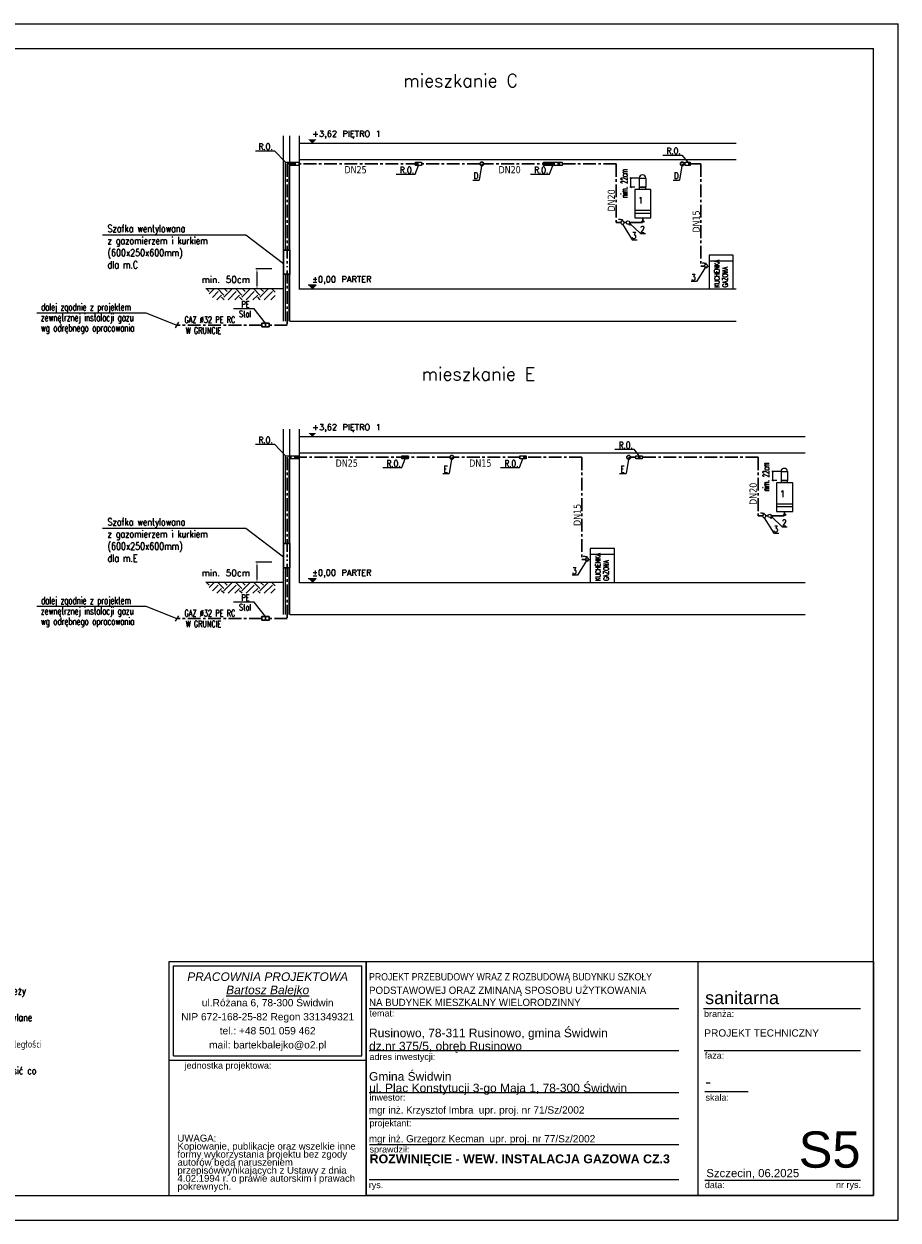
# Model space of a CAD drawing. Extents: x -220425 to -32551, y -64521 to 77206.
# Tile 59 of 59: x -54270 to -32551, y -18591 to 11109. Entities that reach past the tile are written whole.
import ezdxf
from ezdxf.enums import TextEntityAlignment as Align
from ezdxf.lldxf.tags import DXFTag

# ---------------------------------------------------------------- set-up
doc = ezdxf.new("R2010")
doc.units = 0
doc.header["$MEASUREMENT"] = 0
for name, pattern in [('ACAD_ISO14W100', [25.5, 12, -3, 0.5, -3, 0.5, -3, 0.5, -3]), ('Kreski i kropki', [450, 250, -100, 0, -100]), ('MITTE', [50.8, 31.75, -6.35, 6.35, -6.35])]:
    doc.linetypes.add(name, pattern=pattern)
for name, color, linetype, lineweight in [('#ks', 34, 'Continuous', 30), ('-', 50, 'Continuous', 30), ('..', 5, 'Continuous', 35), ('_AP_gaz', 50, 'Kreski i kropki', 30), ('_MK_gaz', 50, 'Kreski i kropki', 30), ('ARCH TABELA_Nr_Pióra__1', 7, 'Continuous', 25), ('ARCH TABELA_Nr_Pióra__21', 7, 'Continuous', 9), ('ARCH TABELA_Nr_Pióra__7', 7, 'Continuous', 13), ('IS_Zimna_woda', 5, 'SOLID', 30), ('Istniejące stropy_Nr_Pióra__5', 7, 'Continuous', 13), ('kec_urzadzenia', 6, 'Continuous', 35)]:
    doc.layers.add(name, color=color, linetype=linetype, lineweight=lineweight)
for name, color, linetype in [('#opisy', 252, 'Continuous'), ('02_OPIS', 3, 'Continuous'), ('_ARMATURA', 6, 'Continuous'), ('_MK_opis gazu', 3, 'Continuous'), ('_opisy wodkan', 2, 'Continuous'), ('armatura', 6, 'Continuous'), ('gaz', 2, 'Continuous'), ('OPISRZĘDNA', 6, 'Continuous'), ('osie', 25, 'Continuous')]:
    doc.layers.add(name, color=color, linetype=linetype)
doc.styles.add('GENERATED_STYLE_10', font='ariali.ttf')
doc.styles.add('GENERATED_STYLE_11', font='arialbd.ttf')
doc.styles.add('GENERATED_STYLE_7', font='txt')
doc.styles.add('GENERATED_STYLE_9', font='arial.ttf')
doc.styles.add('GLOWNE', font='verdana.ttf')
doc.styles.add('ROMANS', font='romans.shx', dxfattribs={"width": 0.85, "height": 0.11})
doc.styles.add('SIMPLEX', font='SIMPLEX.SHX')
doc.styles.get("Standard").update_dxf_attribs({"font": 'txt', "bigfont": 'BIGFONT.SHX'})
tags = doc.linetypes.add('SOLID', pattern=[10, 10, 0]).pattern_tags.tags
tags[6:7] = [DXFTag(74, 4), DXFTag(75, 0), DXFTag(340, '0'), DXFTag(46, 0.0), DXFTag(50, 0.0), DXFTag(44, 0.0), DXFTag(45, 0.0)]
tags[4:5] = [DXFTag(74, 4), DXFTag(75, 0), DXFTag(340, '0'), DXFTag(46, 0.0), DXFTag(50, 0.0), DXFTag(44, 0.0), DXFTag(45, 0.0)]

# ---------------------------------------------------------------- blocks, each defined once
blk = doc.blocks.new('A$C382C6C0C')
at = {"layer": '#ks', "color": 7, "lineweight": -3}
for p, q in [((-248.5, 61), (3951.5, 61)), ((3951.5, -2909), (3951.5, 61)), ((0, 0), (3890.5, 0)), ((3890.5, -2848), (3890.5, 0)), ((0, -2848), (3890.5, -2848)), ((-248.5, -2909), (3951.5, -2909))]:
    blk.add_line(p, q, dxfattribs=at)

msp = doc.modelspace()

# ---------------------------------------------------------------- hatches: boundary and pattern name
h = msp.add_hatch()
h.set_pattern_fill('EARTH', color=256, scale=50, angle=135)
h.set_pattern_definition([(135, (5333910.37, -5835484.1), (-3e-14, 449.012806), [317.5, -317.5]), (135, (5333994.56, -5835399.9), (-3e-14, 449.012806), [317.5, -317.5]), (135, (5334078.75, -5835315.72), (-3e-14, 449.012806), [317.5, -317.5]), (45, (5334078.75, -5835259.6), (449.012806, 3e-14), [317.5, -317.5]), (45, (5333994.56, -5835175.4), (449.012806, 3e-14), [317.5, -317.5]), (45, (5333910.37, -5835091.2), (449.012806, 3e-14), [317.5, -317.5])])
h.paths.add_polyline_path([(-49796.057, 4527.348), (-49521.743, 4256.561), (-48024.753, 4256.561), (-48024.753, 4527.348)])
h = msp.add_hatch()
h.set_pattern_fill('EARTH', color=256, scale=50, angle=135)
h.set_pattern_definition([(135, (5333910.37, -5842769.32), (-3e-14, 449.012806), [317.5, -317.5]), (135, (5333994.56, -5842685.13), (-3e-14, 449.012806), [317.5, -317.5]), (135, (5334078.75, -5842600.94), (-3e-14, 449.012806), [317.5, -317.5]), (45, (5334078.75, -5842544.8), (449.012806, 3e-14), [317.5, -317.5]), (45, (5333994.56, -5842460.62), (449.012806, 3e-14), [317.5, -317.5]), (45, (5333910.37, -5842376.43), (449.012806, 3e-14), [317.5, -317.5])])
h.paths.add_polyline_path([(-49796.057, -2757.875), (-49521.743, -3028.662), (-48024.753, -3028.662), (-48024.753, -2757.875)])
at = {"layer": 'Istniejące stropy_Nr_Pióra__5', "linetype": 'Continuous'}
for points in [[(-47106.576, 8140.781), (-47006.576, 8240.781), (-47206.576, 8240.781)], [(-47106.576, 4527.348), (-47006.576, 4627.348), (-47206.576, 4627.348)], [(-47106.576, 855.558), (-47006.576, 955.558), (-47206.576, 955.558)], [(-47106.576, -2757.875), (-47006.576, -2657.875), (-47206.576, -2657.875)]]:
    msp.add_hatch(color=256, dxfattribs=at).paths.add_polyline_path(points)

# ---------------------------------------------------------------- linework, layer by layer
at = {"layer": '..', "color": 6, "lineweight": -3, "ltscale": 1.5}
for points in [[(-38891.786, 6234.745), (-38929.444, 6197.087), (-38891.786, 6197.087)], [(-38891.786, 6234.745), (-38854.127, 6197.087), (-38891.786, 6197.087)], [(-35368.881, -1050.478), (-35406.539, -1088.136), (-35368.881, -1088.136)], [(-35368.881, -1050.478), (-35331.223, -1088.136), (-35368.881, -1088.136)]]:
    msp.add_lwpolyline(points, dxfattribs=at)
for p, q in [((-47819.978, 3727.848), (-47819.978, 8332.496)), ((-47659.978, 3727.848), (-47659.978, 8332.496)), ((-47419.978, 4515.114), (-47419.978, 8332.496)), ((-47419.978, 4527.348), (-36574.892, 4527.348)), ((-47659.978, 3727.848), (-36574.892, 3727.848)), ((-47819.978, -3557.375), (-47819.978, 1047.273)), ((-47659.978, -3557.375), (-47659.978, 1047.273)), ((-47419.978, -2770.109), (-47419.978, 1047.273)), ((-47419.978, -2757.875), (-34856.903, -2757.875)), ((-47659.978, -3557.375), (-34856.903, -3557.375))]:
    msp.add_line(p, q)
for points in [[(-47819.978, 4527.348), (-49752.996, 4527.348)], [(-47819.978, -2757.875), (-49752.996, -2757.875)]]:
    msp.add_lwpolyline(points)
at = {"layer": '_AP_gaz', "color": 7, "linetype": 'Continuous', "lineweight": -3, "ltscale": 2}
for p, q in [((-53948.915, 3938.19), (-51237.998, 3938.19)), ((-51237.998, 3938.19), (-50471.64, 3632.43)), ((-53948.915, -3347.033), (-51237.998, -3347.033)), ((-51237.998, -3347.033), (-50471.64, -3652.793))]:
    msp.add_line(p, q, dxfattribs=at)
at = {"layer": '_AP_gaz', "color": 40, "linetype": 'ACAD_ISO14W100', "ltscale": 2}
for points in [[(-39309.3, 6177.665), (-39356.043, 6177.665)], [(-35786.395, -1107.558), (-35833.138, -1107.558)]]:
    msp.add_lwpolyline(points, dxfattribs=at)
at = {"layer": '_AP_gaz', "color": 7, "linetype": 'Continuous', "lineweight": -3, "ltscale": 2}
for points in [[(-48267.287, 3676.615), (-48552.156, 4033.583), (-49064.908, 4033.583)], [(-50431.449, 3700.496), (-50511.83, 3564.364)], [(-48267.287, -3608.608), (-48552.156, -3251.64), (-49064.908, -3251.64)], [(-50431.449, -3584.726), (-50511.83, -3720.859)]]:
    msp.add_lwpolyline(points, dxfattribs=at)
at = {"layer": '_AP_gaz', "color": 7, "linetype": 'Continuous', "ltscale": 2}
for points in [[(-48359.177, 3588.246), (-48178.807, 3588.246), (-48178.807, 3676.615), (-48359.177, 3676.615)], [(-48359.177, -3696.977), (-48178.807, -3696.977), (-48178.807, -3608.608), (-48359.177, -3608.608)]]:
    msp.add_lwpolyline(points, close=True, dxfattribs=at)
for points in [[(-48268.992, 3588.246), (-48268.992, 3676.615)], [(-48268.992, -3696.977), (-48268.992, -3608.608)]]:
    msp.add_lwpolyline(points, dxfattribs=at)
at = {"layer": '_ARMATURA', "color": 7}
for p, q in [((-38981.786, 7278.825), (-39214.373, 7278.825)), ((-39205.709, 7296.349), (-39170.661, 7261.301)), ((-39188.185, 7058.825), (-39188.185, 7278.825)), ((-39088.156, 7058.825), (-39214.373, 7058.825)), ((-39205.709, 7076.349), (-39170.661, 7041.301)), ((-35682.805, 11.127), (-35647.756, -23.922)), ((-35458.881, -6.398), (-35691.468, -6.398)), ((-35565.251, -226.398), (-35691.468, -226.398)), ((-35682.805, -208.873), (-35647.756, -243.922)), ((-35665.281, -226.398), (-35665.281, -6.398))]:
    msp.add_line(p, q, dxfattribs=at)
at = {"layer": '_ARMATURA', "color": 6, "linetype": 'Continuous', "ltscale": 3}
for p, q in [((-39447.267, 6249.493), (-39495.889, 6249.493)), ((-39447.267, 6249.493), (-39398.645, 6249.493)), ((-39398.645, 6219.636), (-39398.645, 6249.493)), ((-37371.51, 5167.024), (-37420.132, 5167.024)), ((-37371.51, 5167.024), (-37322.888, 5167.024)), ((-37322.888, 5137.167), (-37322.888, 5167.024)), ((-35924.362, -1035.73), (-35972.985, -1035.73)), ((-35924.362, -1035.73), (-35875.74, -1035.73)), ((-35875.74, -1065.587), (-35875.74, -1035.73)), ((-40327.709, -2118.199), (-40376.332, -2118.199)), ((-40327.709, -2118.199), (-40279.087, -2118.199)), ((-40279.087, -2148.056), (-40279.087, -2118.199))]:
    msp.add_line(p, q, dxfattribs=at)
at = {"layer": '_ARMATURA', "color": 7}
for points in [[(-39398.597, 6134.52), (-39160.419, 5749.812), (-39032.631, 5749.812)], [(-39204.388, 6145.353), (-38953.864, 5903.423), (-38826.076, 5903.423)], [(-37322.84, 5094.609), (-37561.017, 4709.9), (-37688.805, 4709.9)], [(-35875.692, -1150.703), (-35637.515, -1535.411), (-35509.726, -1535.411)], [(-35681.483, -1139.87), (-35430.96, -1381.8), (-35303.171, -1381.8)], [(-40279.039, -2190.614), (-40517.216, -2575.322), (-40645.004, -2575.322)]]:
    msp.add_lwpolyline(points, dxfattribs=at)
at = {"layer": '_ARMATURA', "color": 6, "linetype": 'Continuous', "extrusion": (0, 0, -1)}
for centre in [(-39398.597, 6177.078), (-37322.84, 5094.609), (-35875.692, -1108.145), (-40279.039, -2190.614)]:
    msp.add_ellipse(centre, major_axis=(-30.093, -30.093), ratio=1, start_param=3.926990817, end_param=10.210176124, dxfattribs=at)
at = {"layer": '_MK_gaz', "color": 6, "linetype": 'Continuous', "lineweight": 20, "ltscale": 20}
for p, q in [((-47769.039, 7672.388), (-47419.978, 7672.388)), ((-47769.039, 5492.348), (-47769.039, 7672.388)), ((-47419.978, 7594.976), (-47691.628, 7594.976)), ((-47691.628, 7594.976), (-47691.628, 5492.348)), ((-47769.039, 3727.848), (-47769.039, 4892.348)), ((-47691.628, 4892.348), (-47691.628, 3727.848)), ((-47769.039, 387.165), (-47419.978, 387.165)), ((-47769.039, -1792.875), (-47769.039, 387.165)), ((-47419.978, 309.754), (-47691.628, 309.754)), ((-47691.628, 309.754), (-47691.628, -1792.875)), ((-47769.039, -3557.375), (-47769.039, -2392.875)), ((-47691.628, -2392.875), (-47691.628, -3557.375))]:
    msp.add_line(p, q, dxfattribs=at)
at = {"layer": '_MK_gaz', "color": 7, "linetype": 'Continuous', "lineweight": -3, "ltscale": 20}
for p, q in [((-42893.289, 7633.682), (-42957.403, 7230.479)), ((-37914.754, 7633.682), (-37978.868, 7230.479)), ((-43118.143, 7230.479), (-42957.403, 7230.479)), ((-38139.608, 7230.479), (-37978.868, 7230.479)), ((-43638.712, 347.988), (-43702.826, -55.215)), ((-39244.114, 347.988), (-39308.228, -55.215)), ((-43863.566, -55.215), (-43702.826, -55.215)), ((-39468.968, -55.215), (-39308.228, -55.215))]:
    msp.add_line(p, q, dxfattribs=at)
for points in [[(-48514.825, 7959.309), (-48042.279, 7959.309), (-47769.039, 7672.388)], [(-38397.601, 7852.602), (-37925.055, 7852.602), (-37778.035, 7672.521)], [(-45022.469, 7376.491), (-44549.923, 7376.491), (-44465.012, 7594.843)], [(-41686.196, 7376.491), (-41213.65, 7376.491), (-41128.739, 7594.843)], [(-52321.098, 5873.256), (-48752.425, 5873.256), (-47819.978, 5162.348)], [(-48514.825, 674.086), (-48042.279, 674.086), (-47769.039, 387.165)], [(-45355.902, 91.268), (-44883.356, 91.268), (-44798.445, 309.621)], [(-42428.102, 91.268), (-41955.557, 91.268), (-41870.646, 309.621)], [(-39586.461, 546.582), (-39113.915, 546.582), (-38991.291, 387.298)], [(-52321.098, -1411.967), (-48752.425, -1411.967), (-47819.978, -2122.875)]]:
    msp.add_lwpolyline(points, dxfattribs=at)
at = {"layer": '_MK_gaz', "color": 40, "linetype": 'Continuous', "ltscale": 20}
for points in [[(-47819.978, 4892.348), (-47659.978, 4892.348), (-47659.978, 5492.348), (-47819.978, 5492.348)], [(-47819.978, -2392.875), (-47659.978, -2392.875), (-47659.978, -1792.875), (-47819.978, -1792.875)]]:
    msp.add_lwpolyline(points, close=True, dxfattribs=at)
at = {"layer": '_MK_opis gazu', "color": 7, "lineweight": -3}
for p, q in [((-48111.14, 5027.348), (-48509.609, 5027.348)), ((-48479.609, 4907.348), (-48479.609, 4647.459)), ((-48111.14, 4527.459), (-48509.609, 4527.459)), ((-48111.14, -2257.875), (-48509.609, -2257.875)), ((-48479.609, -2377.875), (-48479.609, -2637.764)), ((-48111.14, -2757.764), (-48509.609, -2757.764))]:
    msp.add_line(p, q, dxfattribs=at)
at = {"layer": '_MK_opis gazu', "color": 6}
for points in [[(-44543.879, 7672.521), (-44388.873, 7672.521), (-44388.964, 7594.843), (-44543.97, 7594.843), (-44543.879, 7672.521)], [(-41363.296, 7672.521), (-40895.559, 7672.521), (-40895.65, 7594.843), (-41363.388, 7594.843), (-41363.296, 7672.521)], [(-37841.498, 7672.521), (-37713.156, 7672.521), (-37713.247, 7594.843), (-37841.59, 7594.843), (-37841.498, 7672.521)], [(-44877.312, 387.298), (-44722.305, 387.298), (-44722.396, 309.621), (-44877.403, 309.621), (-44877.312, 387.298)], [(-41949.512, 387.298), (-41794.506, 387.298), (-41794.597, 309.621), (-41949.604, 309.621), (-41949.512, 387.298)], [(-39065.789, 387.298), (-38910.783, 387.298), (-38910.874, 309.621), (-39065.881, 309.621), (-39065.789, 387.298)]]:
    msp.add_lwpolyline(points, dxfattribs=at)
at = {"layer": '_MK_opis gazu', "color": 7}
for points in [[(-48459.609, 4907.348), (-48499.609, 4907.348), (-48479.609, 5027.348)], [(-48459.609, 4647.459), (-48499.609, 4647.459), (-48479.609, 4527.459)], [(-48459.609, -2377.875), (-48499.609, -2377.875), (-48479.609, -2257.875)], [(-48459.609, -2637.764), (-48499.609, -2637.764), (-48479.609, -2757.764)]]:
    msp.add_solid(points, dxfattribs=at)
at = {"layer": 'ARCH TABELA_Nr_Pióra__21', "linetype": 'Continuous'}
for p, q in [((-50660.51, -12169.946), (-45766.893, -12169.946)), ((-50660.51, -17981.116), (-50660.51, -12169.946)), ((-50660.51, -12169.946), (-33160.51, -12169.946)), ((-45766.893, -12169.946), (-45766.893, -17981.116)), ((-45766.893, -14616.754), (-45766.893, -12169.946)), ((-37522.212, -12169.946), (-37522.212, -17981.116)), ((-33160.51, -12169.946), (-33160.51, -17981.116)), ((-50554.127, -14510.372), (-50554.127, -12276.329)), ((-50554.127, -12276.329), (-45873.276, -12276.329)), ((-45873.276, -14510.372), (-45873.276, -12276.329)), ((-45766.893, -17981.116), (-45766.893, -12569.946)), ((-45694.659, -13339.946), (-37994.853, -13339.946)), ((-37382.894, -13339.946), (-33483.547, -13339.946)), ((-50554.127, -14510.372), (-45873.276, -14510.372)), ((-45694.659, -14379.946), (-37994.853, -14379.946)), ((-37365.447, -14379.946), (-33483.547, -14379.946)), ((-50660.51, -14616.754), (-45766.893, -14616.754)), ((-45694.659, -15419.946), (-37994.853, -15419.946)), ((-37353.638, -15402.606), (-36274.011, -15402.606)), ((-45694.659, -16068.514), (-37994.853, -16068.514)), ((-45683.967, -16717.082), (-37994.853, -16717.082)), ((-45694.659, -17581.116), (-37994.853, -17581.116)), ((-37353.638, -17598.709), (-35071.85, -17598.709)), ((-35071.85, -17598.709), (-33483.547, -17598.709)), ((-50660.51, -17981.116), (-45766.893, -17981.116)), ((-33160.51, -17981.116), (-45766.893, -17981.116))]:
    msp.add_line(p, q, dxfattribs=at)
at = {"layer": 'armatura'}
for p, q in [((-39250.431, 6137.157), (-39227.355, 6114.082)), ((-39200.236, 6141.201), (-39227.355, 6114.082)), ((-39223.311, 6164.276), (-39200.236, 6141.201)), ((-36644.481, 5367.348), (-37244.481, 5367.348)), ((-37244.481, 5367.348), (-37244.481, 4527.348)), ((-36644.481, 4527.348), (-36644.481, 5367.348)), ((-36644.481, 5220.749), (-37244.481, 5220.749)), ((-35727.526, -1148.065), (-35704.451, -1171.141)), ((-35677.332, -1144.022), (-35704.451, -1171.141)), ((-35700.407, -1120.946), (-35677.332, -1144.022)), ((-39600.68, -1917.875), (-40200.68, -1917.875)), ((-40200.68, -1917.875), (-40200.68, -2757.875)), ((-39600.68, -2064.474), (-40200.68, -2064.474)), ((-39600.68, -2757.875), (-39600.68, -1917.875))]:
    msp.add_line(p, q, dxfattribs=at)
for centre in [(-39263.819, 6177.665), (-35740.914, -1107.558)]:
    msp.add_circle(centre, 42.663, dxfattribs=at)
at = {"layer": 'gaz'}
for p, q in [((-37280.282, 5094.609), (-37244.481, 5094.609)), ((-40236.481, -2190.614), (-40200.68, -2190.614))]:
    msp.add_line(p, q, dxfattribs=at)
at = {"layer": 'IS_Zimna_woda', "color": 2, "linetype": 'MITTE', "ltscale": 10}
for p, q in [((-47730.334, 7633.682), (-47730.334, 5066.287)), ((-42939.038, 7633.682), (-47730.334, 7633.682)), ((-39551.238, 7633.682), (-42847.54, 7633.682)), ((-39551.238, 7633.682), (-39551.238, 6177.078)), ((-37448.203, 7633.682), (-37869.155, 7633.682)), ((-37448.203, 7633.682), (-37448.203, 5094.609)), ((-38891.786, 6234.745), (-38891.786, 6291.825)), ((-39441.154, 6177.078), (-39551.238, 6177.078)), ((-39221.156, 6177.665), (-38891.786, 6177.665)), ((-38891.786, 6177.665), (-38891.786, 6197.087)), ((-37448.203, 5094.609), (-37365.398, 5094.609)), ((-47730.303, 4984.79), (-47730.303, 3632.43)), ((-47730.303, 3632.43), (-48178.807, 3632.43)), ((-47730.334, 348.459), (-47730.334, -2218.936)), ((-43684.464, 348.459), (-47730.334, 348.459)), ((-40404.402, 348.459), (-43592.965, 348.459)), ((-40404.402, 348.459), (-40404.402, -2190.614)), ((-36028.333, 348.459), (-39198.367, 348.459)), ((-36028.333, 348.459), (-36028.333, -1108.145)), ((-35918.25, -1108.145), (-36028.333, -1108.145)), ((-35698.252, -1107.558), (-35368.881, -1107.558)), ((-35368.881, -1050.478), (-35368.881, -993.398)), ((-35368.881, -1107.558), (-35368.881, -1088.136)), ((-47730.303, -2300.432), (-47730.303, -3652.793)), ((-40404.402, -2190.614), (-40321.597, -2190.614)), ((-47730.303, -3652.793), (-48178.807, -3652.793))]:
    msp.add_line(p, q, dxfattribs=at)
for points in [[(-39356.043, 6177.665), (-39309.3, 6177.665)], [(-48359.177, 3632.43), (-50471.64, 3632.43)], [(-35833.138, -1107.558), (-35786.395, -1107.558)], [(-48359.177, -3652.793), (-50471.64, -3652.793)]]:
    msp.add_lwpolyline(points, dxfattribs=at)
for centre in [(-42893.289, 7633.682), (-37914.754, 7633.682), (-43638.715, 348.459), (-39244.116, 348.459)]:
    msp.add_circle(centre, 45.749, dxfattribs=at)
at = {"layer": 'Istniejące stropy_Nr_Pióra__5', "linetype": 'Continuous'}
for p, q in [((-36574.892, 8142.348), (-47419.978, 8142.348)), ((-36574.892, 7737.348), (-47419.978, 7737.348)), ((-47206.576, 4627.348), (-47006.576, 4627.348)), ((-47006.576, 4627.348), (-47106.576, 4527.348)), ((-34856.903, 857.125), (-47419.978, 857.125)), ((-34856.903, 452.125), (-47419.978, 452.125)), ((-47206.576, -2657.875), (-47006.576, -2657.875)), ((-47006.576, -2657.875), (-47106.576, -2757.875))]:
    msp.add_line(p, q, dxfattribs=at)
at = {"layer": 'kec_urzadzenia', "color": 1, "lineweight": 20}
for p, q in [((-38821.786, 7058.825), (-38981.786, 7058.825)), ((-38981.786, 7058.825), (-38981.786, 6998.825)), ((-38981.786, 7058.825), (-38821.786, 7058.825)), ((-38972.482, 7058.825), (-38972.482, 7058.825)), ((-38831.09, 7058.825), (-38831.09, 7058.825)), ((-38821.786, 6998.825), (-38821.786, 7058.825)), ((-38691.786, 6472.347), (-39091.786, 6472.347)), ((-38691.786, 6400.086), (-39091.786, 6400.086)), ((-35298.881, -226.398), (-35458.881, -226.398)), ((-35458.881, -226.398), (-35458.881, -286.398)), ((-35458.881, -226.398), (-35298.881, -226.398)), ((-35449.577, -226.398), (-35449.577, -226.398)), ((-35308.185, -226.398), (-35308.185, -226.398)), ((-35298.881, -286.398), (-35298.881, -226.398)), ((-35168.881, -812.876), (-35568.881, -812.876)), ((-35168.881, -885.137), (-35568.881, -885.137))]:
    msp.add_line(p, q, dxfattribs=at)
for points in [[(-38691.786, 6998.825), (-39091.786, 6998.825), (-39091.786, 6291.825), (-38691.786, 6291.825)], [(-35168.881, -286.398), (-35568.881, -286.398), (-35568.881, -993.398), (-35168.881, -993.398)]]:
    msp.add_lwpolyline(points, close=True, dxfattribs=at)
at = {"layer": 'osie', "color": 7}
for p, q in [((-38981.786, 7278.825), (-38981.786, 7058.825)), ((-38981.786, 7278.825), (-38821.786, 7278.825)), ((-38821.786, 7278.825), (-38821.786, 7058.825)), ((-35458.881, -6.398), (-35458.881, -226.398)), ((-35458.881, -6.398), (-35298.881, -6.398)), ((-35298.881, -6.398), (-35298.881, -226.398))]:
    msp.add_line(p, q, dxfattribs=at)
for centre in [(-38901.786, 7278.825), (-35378.881, -6.398)]:
    msp.add_arc(centre, 80, 0, 180, dxfattribs=at)

# ---------------------------------------------------------------- block references
at = {"layer": '#ks', "color": 1, "lineweight": 35, "xscale": 10, "yscale": 10, "zscale": 10}
msp.add_blockref('A$C382C6C0C', (-72065.426, 10498.884), dxfattribs=at)

# ---------------------------------------------------------------- texts
at = {"layer": '#opisy', "color": 7, "insert": (-60832.081, -12808.538), "char_height": 180, "width": 8300.01048, "attachment_point": 1, "style": 'ROMANS'}
msp.add_mtext('{\\W0.8;\\C0;Wszystkie przejścia przez przegrody oddzielenia pożarowego należy zabezpieczyć w klasie odporności ogniowej danej przegrody.\\H0.99999x;\\P\\H0.2x;\\P\\H5x;Wszystkie przejścia przewodów gazowych przez przegrody budowlane wykonać w rurze ochronnej.\\P\\H0.2x;\\P\\H5x;Poziome odcinki instalcji gazowej powinny być usytuowane w odległości conajmniej 0,1m powyżej innych przewodów instalacyjnych.\\P\\H0.2x;\\P\\H5x;Odległość od gazomierza do najbliższego urządzenia musi wynosić co najmniej 3m mierząc w rozwinięciu długości przewodu.}', dxfattribs=at)
at = {"layer": '-', "color": 7, "lineweight": -3, "style": 'SIMPLEX', "width": 0.7}
for s, height, p in [('dalej zgodnie z projektem', 180, (-53843.871, 3989.42)), ('PE', 160, (-48864.911, 4068.046)), ('zewnętrznej instalacji gazu', 180, (-53848.205, 3728.683)), ('Stal', 160, (-48925.259, 3827.824)), ('wg odrębnego opracowania', 180, (-53848.205, 3472.17)), ('dalej zgodnie z projektem', 180, (-53843.871, -3295.803)), ('PE', 160, (-48864.911, -3217.177)), ('zewnętrznej instalacji gazu', 180, (-53848.205, -3556.539)), ('Stal', 160, (-48925.259, -3457.399)), ('wg odrębnego opracowania', 180, (-53848.205, -3813.053))]:
    msp.add_text(s, height=height, dxfattribs=at).set_placement(p)
at = {"layer": '02_OPIS', "style": 'ROMANS', "width": 0.5}
for p in [(-39277.067, 6791.022), (-35754.163, -494.2)]:
    msp.add_text('nim. 22cm', height=160, rotation=90, dxfattribs=at).set_placement(p)
at = {"layer": '_MK_opis gazu', "color": 7, "lineweight": -3, "style": 'SIMPLEX', "width": 0.7}
for s, p in [('W GRUNCIE', (-49808.936, 3415.027)), ('GAZ %%C32 PE RC', (-49649.695, 3683.691)), ('GAZ %%C32 PE RC', (-49649.695, -3601.532)), ('W GRUNCIE', (-49808.936, -3870.195))]:
    msp.add_text(s, height=160, dxfattribs=at).set_placement(p, align=Align.CENTER)
at = {"layer": '_MK_opis gazu', "color": 7, "lineweight": -3, "attachment_point": 1, "style": 'SIMPLEX'}
for s, insert, char_height, width in [('mieszkanie C', (-44847.115, 9862.64), 320, 6411.02603), ('{\\W0.8;R.O.}', (-48434.768, 8142.033), 160, 3205.51302), ('{\\W0.8;R.O.}', (-38299.172, 8035.326), 160, 3205.51302), ('{\\W0.8;R.O.}', (-44924.04, 7559.215), 160, 3205.51302), ('{\\W0.8;R.O.}', (-41587.767, 7559.215), 160, 3205.51302), ('\\W0.8;D', (-43097.019, 7420.248), 160, 3205.51302), ('\\W0.8;D', (-38118.485, 7420.248), 160, 3205.51302), ('\\W0.8;Szafka wentylowana \\Pz gazomierzem i kurkiem  (600x250x600mm)\\Pdla m.C', (-52191.5, 6118.472), 180, 3639.8613), ('mieszkanie E', (-44391.358, 2577.417), 320, 6411.02603), ('{\\W0.8;R.O.}', (-48434.768, 856.81), 160, 3205.51302), ('{\\W0.8;R.O.}', (-39488.032, 729.306), 160, 3205.51302), ('{\\W0.8;R.O.}', (-45257.473, 273.992), 160, 3205.51302), ('\\W0.8;E', (-43842.443, 134.554), 160, 3205.51302), ('{\\W0.8;R.O.}', (-42329.673, 273.992), 160, 3205.51302), ('\\W0.8;E', (-39447.844, 134.554), 160, 3205.51302), ('\\W0.8;Szafka wentylowana \\Pz gazomierzem i kurkiem  (600x250x600mm)\\Pdla m.E', (-52191.5, -1166.751), 180, 3639.8613)]:
    msp.add_mtext(s, dxfattribs=dict(at, insert=insert, char_height=char_height, width=width))
at = {"layer": '_MK_opis gazu', "color": 3, "char_height": 180, "width": 1245.20194, "attachment_point": 1, "style": 'GLOWNE'}
for s, insert in [('\\W0.8;DN25', (-46305.756, 7579.64)), ('\\W0.8;DN20', (-42477.536, 7579.64)), ('\\W0.8;DN25', (-46525.031, 294.417)), ('\\W0.8;DN15', (-43205.615, 294.417))]:
    msp.add_mtext(s, dxfattribs=dict(at, insert=insert))
at = {"layer": '_MK_opis gazu', "color": 3, "char_height": 180, "width": 1245.20194, "attachment_point": 1, "rotation": 90, "style": 'GLOWNE'}
for s, insert in [('{\\W0.8;DN20}', (-39765.345, 6451.082)), ('\\W0.8;DN15', (-37658.368, 5928.456)), ('{\\W0.8;DN20}', (-36242.441, -834.141)), ('\\W0.8;DN15', (-40614.567, -1356.766))]:
    msp.add_mtext(s, dxfattribs=dict(at, insert=insert))
at = {"layer": '_MK_opis gazu', "color": 7, "lineweight": -3, "char_height": 160, "attachment_point": 5}
for insert in [(-49253.322, 4761.945), (-49253.322, -2523.278)]:
    msp.add_mtext('min. 50cm', dxfattribs=dict(at, insert=insert))
at = {"layer": '_opisy wodkan', "color": 3, "linetype": 'ByBlock', "style": 'ROMANS', "width": 0.8}
for s, p in [('1', (-38891.786, 6646.981)), ('2', (-38845.192, 5929.274)), ('3', (-39056.701, 5775.662)), ('3', (-37581.273, 4735.751)), ('1', (-35368.881, -638.242)), ('3', (-35533.796, -1509.56)), ('2', (-35322.288, -1355.949)), ('3', (-40537.472, -2549.472))]:
    msp.add_text(s, height=160, dxfattribs=at).set_placement(p, align=Align.RIGHT)
at = {"layer": 'ARCH TABELA_Nr_Pióra__1', "color": 7, "linetype": 'Continuous', "style": 'GENERATED_STYLE_7', "width": 0.9}
msp.add_text('PROJEKT PRZEBUDOWY WRAZ Z ROZBUDOWĄ BUDYNKU SZKOŁY', height=180, dxfattribs=at).set_placement((-45694.659, -12640.228))
at = {"layer": 'ARCH TABELA_Nr_Pióra__1', "color": 7, "linetype": 'Continuous', "style": 'GENERATED_STYLE_7'}
for s, p in [('PODSTAWOWEJ ORAZ ZMINANĄ SPOSOBU UŻYTKOWANIA', (-45694.659, -12975.079)), ('NA BUDYNEK MIESZKALNY WIELORODZINNY', (-45694.659, -13275.709))]:
    msp.add_text(s, height=180, dxfattribs=at).set_placement(p)
at = {"layer": 'ARCH TABELA_Nr_Pióra__1', "linetype": 'Continuous', "insert": (-45680.882, -16960.818), "char_height": 220, "attachment_point": 1, "style": 'GENERATED_STYLE_11'}
msp.add_mtext('ROZWINIĘCIE - WEW. INSTALACJA GAZOWA CZ.3', dxfattribs=at)
at = {"layer": 'ARCH TABELA_Nr_Pióra__21', "linetype": 'Continuous', "insert": (-45694.659, -15481.223), "char_height": 212.76596, "attachment_point": 7, "line_spacing_factor": 0.807442, "style": 'GENERATED_STYLE_9'}
msp.add_mtext('{Gmina Świdwin\\Pul. Plac Konstytucji 3-go Maja 1, 78-300 Świdwin}', dxfattribs=at)
at = {"layer": 'ARCH TABELA_Nr_Pióra__7', "linetype": 'Continuous'}
for s, insert, char_height, attachment_point, line_spacing_factor, style in [('{PRACOWNIA PROJEKTOWA\\P\\LBartosz Balejko}', (-48213.701, -12441.253), 212.76598, 2, 0.926719, 'GENERATED_STYLE_10'), ('{Rusinowo, 78-311 Rusinowo, gmina Świdwin \\Pdz.nr 375/5, obręb Rusinowo}', (-45694.659, -14441.223), 212.76596, 7, 0.918867, 'GENERATED_STYLE_9'), ('PROJEKT TECHNICZNY', (-37365.447, -13855.374), 180, 1, 0.923713, 'GENERATED_STYLE_9')]:
    msp.add_mtext(s, dxfattribs=dict(at, insert=insert, char_height=char_height, attachment_point=attachment_point, line_spacing_factor=line_spacing_factor, style=style))
at = {"layer": 'ARCH TABELA_Nr_Pióra__7', "linetype": 'Continuous', "style": 'GENERATED_STYLE_9'}
for s, insert, char_height, width, attachment_point, line_spacing_factor in [('{ul.Różana 6, 78-300 Świdwin\\PNIP 672-168-25-82 Regon 331349321\\Ptel.: +48 501 059 462\\Pmail: bartekbalejko@o2.pl}', (-48213.701, -13103.209), 180.85174, 4680.85106, 2, 1.156383), ('{UWAGA:\\PKopiowanie, publikacje oraz wszelkie inne formy wykorzystania projektu bez zgody autorów będą naruszeniem przepisówwynikających z Ustawy z dnia 4.02.1994 r. o prawie autorskim i prawach pokrewnych.}', (-50455.405, -16471.373), 170.212766, 4483.40778, 1, 0.703415)]:
    msp.add_mtext(s, dxfattribs=dict(at, insert=insert, char_height=char_height, width=width, attachment_point=attachment_point, line_spacing_factor=line_spacing_factor))
for s, insert, char_height, attachment_point in [('sanitarna', (-37344.223, -12910.269), 319.1596, 1), ('{branża:}', (-37371.085, -13388.692), 159.5798, 1), ('{temat:}', (-45683.967, -13376.421), 159.5798, 1), ('{adres inwestycji:}', (-45683.967, -14456.079), 159.57979, 1), ('{faza:}', (-37353.638, -14424.989), 159.5798, 1), ('{jednostka projektowa:}', (-50277.584, -14671.375), 159.57979, 1), ('-', (-37346.331, -14991.36), 319.16, 1), ('{inwestor:}', (-45683.967, -15464.989), 159.57971, 1), ('{skala:}', (-37335.979, -15466.892), 159.5798, 1), ('{projektant:}', (-45683.967, -16104.989), 159.57979, 1), ('S5', (-33483.547, -16390.133), 900, 3), ('{sprawdził:}', (-45681.829, -16753.557), 159.57979, 1), ('Szczecin, 06.2025', (-37314.968, -17323.772), 202.12755, 1), ('{rys.}', (-45701.893, -17638.266), 159.5798, 1), ('{data:}', (-37352.255, -17638.266), 159.5798, 1), ('{nr rys.}', (-34091.487, -17635.185), 159.5798, 1)]:
    msp.add_mtext(s, dxfattribs=dict(at, insert=insert, char_height=char_height, attachment_point=attachment_point))
at = {"layer": 'ARCH TABELA_Nr_Pióra__7', "color": 0, "linetype": 'Continuous', "char_height": 180, "attachment_point": 1, "style": 'GENERATED_STYLE_7'}
for s, insert, width in [('mgr inż. Krzysztof Imbra  \\fArial|b0|i0|c238;upr. proj. nr 71/Sz/2002', (-45696.893, -15766.62), 7590.74662), ('mgr inż. Grzegorz Kecman  \\fArial|b0|i0|c238;upr. proj. nr 77/Sz/2002', (-45696.893, -16480.952), 7371.60071)]:
    msp.add_mtext(s, dxfattribs=dict(at, insert=insert, width=width))
at = {"layer": 'Istniejące stropy_Nr_Pióra__5', "linetype": 'Continuous', "char_height": 150, "attachment_point": 7}
for s, insert, width in [('\\pxql;\\A1;+3,62 PIĘTRO 1', (-47106.576, 8260.781), 2599.93452), ('\\A1;\\pxql;±0,00 PARTER', (-47106.576, 4647.348), 1958.42616), ('\\pxql;\\A1;+3,62 PIĘTRO 1', (-47106.576, 975.558), 2599.93452), ('\\A1;\\pxql;±0,00 PARTER', (-47106.576, -2637.875), 1958.42616)]:
    msp.add_mtext(s, dxfattribs=dict(at, insert=insert, width=width))
at = {"layer": 'OPISRZĘDNA', "width": 0.62}
for s, p in [('KUCHENKA ', (-36985.289, 4562.673)), ('GAZOWA', (-36783.179, 4569.005)), ('KUCHENKA ', (-39941.488, -2722.549)), ('GAZOWA', (-39739.378, -2716.217))]:
    msp.add_text(s, height=128.44, rotation=90, dxfattribs=at).set_placement(p)

doc.saveas('drawing.dxf')
